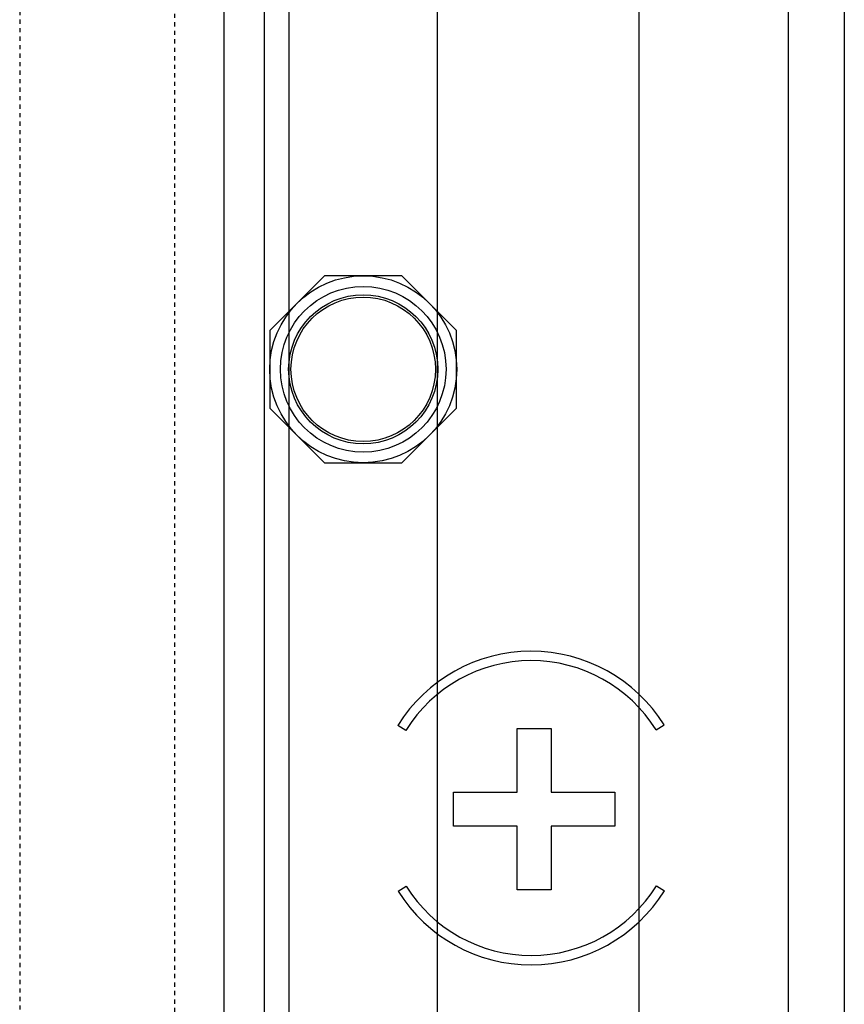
# Model space of a CAD drawing. Header units: millimetres. Extents: x -56303 to -45239, y -20463 to -4540.
# Tile 165 of 256: x -49439 to -49420, y -15322 to -15299. Entities that reach past the tile are written whole.
import ezdxf

# ---------------------------------------------------------------- set-up
doc = ezdxf.new("R2010")
doc.units = ezdxf.units.MM
doc.linetypes.add('Dashed3cust', pattern=[2, 1, -1])
doc.layers.add('_HVAC_urzadzenia', color=220, linetype='Continuous', lineweight=35)

# ---------------------------------------------------------------- blocks, each defined once
blk = doc.blocks.new('A$C69557CD5')
at = {"linetype": 'Dashed3cust', "lineweight": -3}
for p, q in [((1844.44, 895.31), (1844.44, 119.69)), ((1880.96, 119.69), (1880.96, 895.31))]:
    blk.add_line(p, q, dxfattribs=at)
at = {"lineweight": -3}
for p, q in [((1892.56, 130), (1892.56, 832)), ((1902.06, 130), (1902.06, 832)), ((2038.56, 812), (2038.56, 150)), ((1990.31, 261.61), (1990.31, 757.94)), ((2025.31, 757.94), (2025.31, 261.61)), ((1907.81, 727.61), (1907.81, 204.06)), ((1942.81, 204.06), (1942.81, 727.61)), ((1935.36, 526.02), (1933.48, 527.19)), ((1961.56, 511.5), (1961.56, 526.5)), ((1961.56, 526.5), (1969.56, 526.5)), ((1969.56, 526.5), (1969.56, 511.5)), ((1994.27, 526.11), (1996.15, 527.29)), ((1946.56, 511.5), (1961.56, 511.5)), ((1946.56, 503.5), (1946.56, 511.5)), ((1969.56, 511.5), (1984.56, 511.5)), ((1984.56, 511.5), (1984.56, 503.5)), ((1961.56, 503.5), (1946.56, 503.5)), ((1961.56, 488.5), (1961.56, 503.5)), ((1984.56, 503.5), (1969.56, 503.5)), ((1969.56, 503.5), (1969.56, 488.5)), ((1933.54, 488.18), (1935.42, 489.36)), ((1994.33, 489.45), (1996.21, 488.28)), ((1969.56, 488.5), (1961.56, 488.5))]:
    blk.add_line(p, q, dxfattribs=at)
at = {"lineweight": -3, "ltscale": 5}
for p, q in [((1916.2, 633), (1903.31, 620.11)), ((1934.42, 633), (1916.2, 633)), ((1947.31, 620.11), (1934.42, 633)), ((1903.31, 620.11), (1903.31, 601.89)), ((1947.31, 601.89), (1947.31, 620.11)), ((1903.31, 601.89), (1916.2, 589)), ((1934.42, 589), (1947.31, 601.89)), ((1916.2, 589), (1934.42, 589))]:
    blk.add_line(p, q, dxfattribs=at)
for major_axis, start_param, end_param in [((-15.56, 15.56), 3.926991, 10.210176), ((13.79, 13.79), 5.497787, 11.780972), ((-12.41, 12.41), 3.926991, 10.210176), ((12.02, 12.02), 5.497787, 11.780972)]:
    blk.add_ellipse((1925.31, 611), major_axis=major_axis, ratio=1, start_param=start_param, end_param=end_param, dxfattribs=at)
at = {"lineweight": -3}
for major_axis, start_param, end_param in [((26.1, 26.1), 6.056074, 8.084115), ((-24.53, 24.53), 4.485278, 6.513319), ((24.53, 24.53), 2.914482, 4.942523), ((26.1, 26.1), 2.914482, 4.942523)]:
    blk.add_ellipse((1964.85, 507.74), major_axis=major_axis, ratio=1, start_param=start_param, end_param=end_param, dxfattribs=at)

msp = doc.modelspace()

# ---------------------------------------------------------------- block references
at = {"layer": '_HVAC_urzadzenia', "xscale": 0.09999999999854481, "yscale": 0.1000000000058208, "zscale": 0.1}
msp.add_blockref('A$C69557CD5', (-49623.4, -15368.138), dxfattribs=at)

doc.saveas('drawing.dxf')
